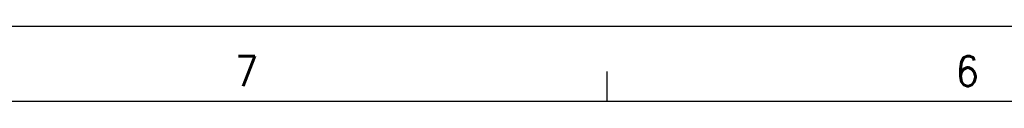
# Model space of a CAD drawing. Header units: inches. Extents: x -381 to 17828, y -418 to 176.
# Tile 12 of 37: x 127.22 to 192.61, y 170.62 to 175.62. Entities that reach past the tile are written whole.
import ezdxf

# ---------------------------------------------------------------- set-up
doc = ezdxf.new("R2010")
doc.units = ezdxf.units.IN
doc.layers.add('1', color=7, linetype='Continuous')
doc.styles.add('CONVERTER_12', font='txt.shx', dxfattribs={"width": 0.9})

# ---------------------------------------------------------------- blocks, each defined once
blk = doc.blocks.new('Marco_a1', base_point=(38.86876955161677, -121.3796663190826))
at = {"layer": '1', "color": 2, "linetype": 'Continuous'}
for p, q in [((458.8687695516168, 175.6203336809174), (-381.1312304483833, 175.6203336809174)), ((166.2217107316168, 172.6203336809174), (166.2217107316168, 170.6203336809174))]:
    blk.add_line(p, q, dxfattribs=at)
at = {"layer": '1', "color": 7, "linetype": 'Continuous'}
blk.add_line((453.8687695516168, 170.6203336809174), (-361.1312304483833, 170.6203336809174), dxfattribs=at)
at = {"layer": '1', "color": 2, "char_height": 2, "attachment_point": 4, "line_spacing_factor": 1.20048019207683, "style": 'CONVERTER_12'}
for s, insert in [('6', (189.3791898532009, 172.6451371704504)), ('7', (141.5259386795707, 172.6451371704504))]:
    blk.add_mtext(s, dxfattribs=dict(at, insert=insert))
blk = doc.blocks.new('Top', base_point=(38.86876955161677, -121.3796663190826))
blk.add_blockref('Marco_a1', (38.86876955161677, -121.3796663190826))
blk = doc.blocks.new('_dummy_frame', base_point=(-381.1312304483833, -418.3796663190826))
blk.add_blockref('Top', (38.86876955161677, -121.3796663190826))

msp = doc.modelspace()

# ---------------------------------------------------------------- block references
at = {"layer": '1'}
msp.add_blockref('_dummy_frame', (-381.1312304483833, -418.3796663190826), dxfattribs=at)

doc.saveas('drawing.dxf')
